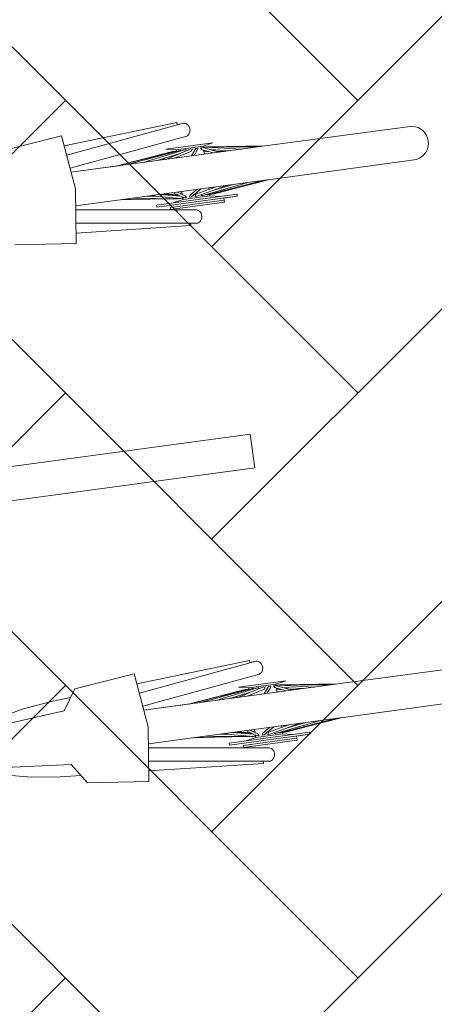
# Model space of a CAD drawing. Header units: metres. Extents: x 737835 to 905050, y 6570742 to 6590316.
# Tile 180 of 256: x 738019.867 to 738020.479, y 6590134.119 to 6590135.57. Entities that reach past the tile are written whole.
import ezdxf

# ---------------------------------------------------------------- set-up
doc = ezdxf.new("R2010")
doc.units = ezdxf.units.M
doc.header["$LTSCALE"] = 0.5
doc.layers.add('AS_jalgrattad', color=252, linetype='Continuous')
doc.layers.add('AS_mõõdud', color=7, linetype='Continuous', lineweight=0)
doc.layers.add('AS_sillutiskivi RG', color=9, linetype='Continuous', lineweight=0)
doc.styles.add('Style-Arial Narrow', font='ARIALN.TTF')
doc.dimstyles.new('ISO-25', dxfattribs={"dimtxt": 2.5, "dimasz": 2.5, "dimexe": 1.25, "dimexo": 0.625, "dimtad": 1, "dimdec": 1, "dimtxsty": 'Standard', "dimcen": 2.5, "dimadec": 0, "dimazin": 0, "dimtfac": 1, "dimtdec": 1, "dimtmove": 0, "dimatfit": 3, "dimfxl": 1, "dimarcsym": 0})

# ---------------------------------------------------------------- blocks, each defined once
blk = doc.blocks.new('A$C6b675ec8')
at = {"layer": 'AS_jalgrattad', "linetype": 'Continuous', "lineweight": 20, "ltscale": 100}
for p, q in [((1262.4, 5680.2), (1272.4, 5600.2)), ((1266, 5650.9), (1441, 5674.5)), ((1268.5, 5631.1), (1445.1, 5655)), ((1422.5, 5635.2), (1336.4, 5625.2)), ((1426.4, 5635.2), (1337.7, 5625.2)), ((1432, 5635.2), (1351.2, 5625.2)), ((1439.4, 5635.2), (1376.4, 5625.2)), ((1430, 5630.5), (1396.6, 5625.2)), ((1447.7, 5635.2), (1410.1, 5625.2)), ((1482.2, 5640.2), (1412.2, 5640.2)), ((1412.2, 5640.2), (1427.2, 5637.2)), ((1421.2, 5635.2), (1414, 5634.2)), ((1421.2, 5635.2), (1425.9, 5635.2)), ((1421.2, 5635.2), (1421.2, 5635.1)), ((1422.5, 5635.2), (1422.6, 5634.8)), ((1449.4, 5632.2), (1423, 5625.2)), ((1423.3, 5634.9), (1423.4, 5635.2)), ((1425.8, 5635.1), (1425.9, 5635.2)), ((1426.4, 5635.2), (1426.7, 5635.2)), ((1426.7, 5635.2), (1426.8, 5634.6)), ((1427.2, 5634.9), (1426.8, 5634.8)), ((1467.2, 5637.2), (1427.2, 5637.2)), ((1427.2, 5637.2), (1427.2, 5634.6)), ((1427.2, 5630.1), (1427.2, 5629.8)), ((1432, 5635.2), (1433.5, 5635.2)), ((1433.5, 5635.2), (1433.3, 5634.2)), ((1439.4, 5635.2), (1441.8, 5635.2)), ((1441.8, 5635.2), (1441.3, 5633.5)), ((1447.7, 5635.2), (1450.9, 5635.2)), ((1456, 5635.2), (1448.2, 5625.2)), ((1450.9, 5635.2), (1449.4, 5632.2)), ((1457.8, 5632.2), (1452.3, 5625.2)), ((1456, 5635.2), (1459.5, 5635.2)), ((1459.5, 5635.2), (1457.8, 5632.2)), ((1463.2, 5635.2), (1466.5, 5635.2)), ((1464.8, 5632.2), (1463.2, 5635.2)), ((1464.8, 5632.2), (1481, 5625.2)), ((1466.5, 5635.2), (1489.6, 5625.2)), ((1482.2, 5640.2), (1467.2, 5637.2)), ((1467.2, 5637.2), (1467.2, 5634.9)), ((1467.2, 5631.2), (1467.2, 5625.2)), ((1467.2, 5630.1), (1471.3, 5629.4)), ((1467.6, 5635.2), (1467.9, 5635.2)), ((1467.6, 5635.2), (1467.6, 5634.8)), ((1467.8, 5634.7), (1467.9, 5635.2)), ((1467.9, 5635.2), (1468.5, 5635.1)), ((1468.5, 5635.2), (1473.2, 5635.2)), ((1468.9, 5634.2), (1468.5, 5635.2)), ((1471.3, 5635.2), (1522.4, 5625.2)), ((1473.2, 5635.2), (1546.2, 5625.2)), ((1476.5, 5630.9), (1505.6, 5625.2)), ((1478.3, 5630.1), (1484.2, 5629.4)), ((1480.3, 5634.2), (1558, 5625.2)), ((1558, 5625.2), (1269.3, 5625.2)), ((1409.4, 5627.2), (1404.7, 5625.2)), ((1423, 5629.4), (1418.6, 5627.5)), ((1427.2, 5626.3), (1427.2, 5625.2)), ((1467.2, 5629.8), (1475.8, 5627.5)), ((1467.2, 5626.3), (1471.3, 5625.2)), ((1484.9, 5627.2), (1497.7, 5625.2)), ((1520.8, 5625.5), (1523.1, 5625.2)), ((1272.4, 5600.2), (1262.4, 5520.2)), ((1558, 5575.2), (1269.3, 5575.2)), ((1366.5, 5571.8), (1336.3, 5575.2)), ((1419.1, 5565.5), (1338.1, 5575.2)), ((1421.4, 5565.2), (1353.1, 5575.2)), ((1388, 5573.3), (1374.8, 5575.2)), ((1424, 5565.2), (1379.4, 5575.2)), ((1387.2, 5573.5), (1384.8, 5573.8)), ((1424.3, 5568.5), (1394.4, 5575.2)), ((1420.6, 5570.9), (1400.9, 5573.8)), ((1420.2, 5570.9), (1401.1, 5575.2)), ((1429.4, 5565.2), (1413.9, 5575.2)), ((1431.1, 5568.2), (1420.3, 5575.2)), ((1427.2, 5572.7), (1422.5, 5573.8)), ((1427.2, 5575.2), (1427.2, 5570.8)), ((1438.6, 5568.2), (1449.4, 5575.2)), ((1440.3, 5565.2), (1455.8, 5575.2)), ((1447.1, 5568.2), (1478.3, 5575.2)), ((1448.7, 5565.2), (1493.3, 5575.2)), ((1456.9, 5565.2), (1525.2, 5575.2)), ((1463.9, 5565.2), (1547.7, 5575.2)), ((1467.2, 5575.2), (1467.2, 5572.7)), ((1468.9, 5565.2), (1558, 5575.2)), ((1471.8, 5573.8), (1474.1, 5575.2)), ((1472.5, 5565.2), (1527.9, 5571.8)), ((1474.2, 5570.9), (1503.4, 5575.2)), ((1493.4, 5573.8), (1500, 5575.2)), ((1268.5, 5569.3), (1445.1, 5545.4)), ((1387.2, 5560.2), (1507.2, 5560.2)), ((1387.2, 5560.2), (1387.2, 5557.2)), ((1427.2, 5563.2), (1412.2, 5560.2)), ((1423.3, 5569.2), (1419.2, 5569.7)), ((1423.6, 5565.2), (1421.4, 5565.2)), ((1423.6, 5565.3), (1423.6, 5565.2)), ((1427, 5565.2), (1424, 5565.2)), ((1426, 5567.4), (1427, 5565.2)), ((1427.2, 5565.6), (1426.8, 5565.7)), ((1427.2, 5566.6), (1427.2, 5563.2)), ((1467.2, 5563.2), (1427.2, 5563.2)), ((1432.8, 5565.2), (1429.4, 5565.2)), ((1431.1, 5568.2), (1432.8, 5565.2)), ((1436.9, 5565.2), (1438.6, 5568.2)), ((1440.3, 5565.2), (1436.9, 5565.2)), ((1445.7, 5565.2), (1447.1, 5568.2)), ((1448.7, 5565.2), (1445.7, 5565.2)), ((1454.7, 5565.2), (1455.1, 5566.7)), ((1456.9, 5565.2), (1454.7, 5565.2)), ((1462.8, 5565.2), (1462.8, 5566.1)), ((1463.9, 5565.2), (1462.8, 5565.2)), ((1467.2, 5565.6), (1467.2, 5563.2)), ((1467.2, 5563.2), (1482.2, 5560.2)), ((1467.6, 5565.7), (1467.4, 5565.2)), ((1470.4, 5565.2), (1467.4, 5565.2)), ((1468.9, 5565.2), (1468.9, 5565.8)), ((1470.4, 5565.2), (1470.3, 5565.4)), ((1470.4, 5565.2), (1470.8, 5565.3)), ((1470.8, 5565.4), (1470.8, 5565.2)), ((1473, 5565.2), (1470.8, 5565.2)), ((1471.3, 5565.5), (1471.3, 5565.2)), ((1472.5, 5565.2), (1472.4, 5565.6)), ((1473, 5565.2), (1475.2, 5565.5)), ((1473, 5565.2), (1473, 5565.3)), ((1507.2, 5560.2), (1507.2, 5557.2)), ((1266, 5549.6), (1441, 5525.9)), ((1387.2, 5557.2), (1507.2, 5557.2)), ((1407.2, 5554.2), (1487.2, 5554.2)), ((1407.2, 5554.2), (1407.2, 5551.2)), ((1262.4, 4880.2), (1272.4, 4800.2)), ((1152.4, 4840.2), (1172.4, 4870.2)), ((1266, 4850.9), (1441, 4874.5)), ((1268.5, 4831.1), (1445.1, 4855)), ((1042.4, 4830.2), (1152.4, 4840.2)), ((1422.5, 4835.2), (1336.4, 4825.2)), ((1426.4, 4835.2), (1337.7, 4825.2)), ((1432, 4835.2), (1351.2, 4825.2)), ((1439.4, 4835.2), (1376.4, 4825.2)), ((1447.7, 4835.2), (1410.1, 4825.2)), ((1482.2, 4840.2), (1412.2, 4840.2)), ((1412.2, 4840.2), (1427.2, 4837.2)), ((1421.2, 4835.2), (1414, 4834.2)), ((1421.2, 4835.2), (1425.9, 4835.2)), ((1421.2, 4835.2), (1421.2, 4835.1)), ((1422.5, 4835.2), (1422.6, 4834.8)), ((1449.4, 4832.2), (1423, 4825.2)), ((1423.3, 4834.9), (1423.4, 4835.2)), ((1425.8, 4835.1), (1425.9, 4835.2)), ((1426.4, 4835.2), (1426.7, 4835.2)), ((1426.7, 4835.2), (1426.8, 4834.6)), ((1427.2, 4834.9), (1426.8, 4834.8)), ((1467.2, 4837.2), (1427.2, 4837.2)), ((1427.2, 4837.2), (1427.2, 4834.6)), ((1432, 4835.2), (1433.5, 4835.2)), ((1433.5, 4835.2), (1433.3, 4834.2)), ((1439.4, 4835.2), (1441.8, 4835.2)), ((1441.8, 4835.2), (1441.3, 4833.5)), ((1447.7, 4835.2), (1450.9, 4835.2)), ((1456, 4835.2), (1448.2, 4825.2)), ((1450.9, 4835.2), (1449.4, 4832.2)), ((1457.8, 4832.2), (1452.3, 4825.2)), ((1456, 4835.2), (1459.5, 4835.2)), ((1459.5, 4835.2), (1457.8, 4832.2)), ((1463.2, 4835.2), (1466.5, 4835.2)), ((1464.8, 4832.2), (1463.2, 4835.2)), ((1464.8, 4832.2), (1481, 4825.2)), ((1466.5, 4835.2), (1489.6, 4825.2)), ((1482.2, 4840.2), (1467.2, 4837.2)), ((1467.2, 4837.2), (1467.2, 4834.9)), ((1467.6, 4835.2), (1467.9, 4835.2)), ((1467.6, 4835.2), (1467.6, 4834.8)), ((1467.8, 4834.7), (1467.9, 4835.2)), ((1467.9, 4835.2), (1468.5, 4835.1)), ((1468.5, 4835.2), (1473.2, 4835.2)), ((1468.9, 4834.2), (1468.5, 4835.2)), ((1471.3, 4835.2), (1522.4, 4825.2)), ((1473.2, 4835.2), (1546.2, 4825.2)), ((1480.3, 4834.2), (1558, 4825.2)), ((1558, 4825.2), (1269.3, 4825.2)), ((1430, 4830.5), (1396.6, 4825.2)), ((1409.4, 4827.2), (1404.7, 4825.2)), ((1423, 4829.4), (1418.6, 4827.5)), ((1427.2, 4830.1), (1427.2, 4829.8)), ((1427.2, 4826.3), (1427.2, 4825.2)), ((1467.2, 4831.2), (1467.2, 4825.2)), ((1467.2, 4830.1), (1471.3, 4829.4)), ((1467.2, 4829.8), (1475.8, 4827.5)), ((1467.2, 4826.3), (1471.3, 4825.2)), ((1476.5, 4830.9), (1505.6, 4825.2)), ((1478.3, 4830.1), (1484.2, 4829.4)), ((1484.9, 4827.2), (1497.7, 4825.2)), ((1520.8, 4825.5), (1523.1, 4825.2)), ((1272.4, 4800.2), (1262.4, 4720.2)), ((1558, 4775.2), (1269.3, 4775.2)), ((1366.5, 4771.8), (1336.3, 4775.2)), ((1419.1, 4765.5), (1338.1, 4775.2)), ((1421.4, 4765.2), (1353.1, 4775.2)), ((1388, 4773.3), (1374.8, 4775.2)), ((1424, 4765.2), (1379.4, 4775.2)), ((1387.2, 4773.5), (1384.8, 4773.8)), ((1424.3, 4768.5), (1394.4, 4775.2)), ((1420.6, 4770.9), (1400.9, 4773.8)), ((1420.2, 4770.9), (1401.1, 4775.2)), ((1429.4, 4765.2), (1413.9, 4775.2)), ((1431.1, 4768.2), (1420.3, 4775.2)), ((1427.2, 4772.7), (1422.5, 4773.8)), ((1427.2, 4775.2), (1427.2, 4770.8)), ((1438.6, 4768.2), (1449.4, 4775.2)), ((1440.3, 4765.2), (1455.8, 4775.2)), ((1447.1, 4768.2), (1478.3, 4775.2)), ((1448.7, 4765.2), (1493.3, 4775.2)), ((1456.9, 4765.2), (1525.2, 4775.2)), ((1463.9, 4765.2), (1547.7, 4775.2)), ((1467.2, 4775.2), (1467.2, 4772.7)), ((1468.9, 4765.2), (1558, 4775.2)), ((1471.8, 4773.8), (1474.1, 4775.2)), ((1474.2, 4770.9), (1503.4, 4775.2)), ((1493.4, 4773.8), (1500, 4775.2)), ((1152.4, 4760.2), (1042.4, 4770.2)), ((1172.4, 4730.2), (1152.4, 4760.2)), ((1268.5, 4769.3), (1445.1, 4745.4)), ((1387.2, 4760.2), (1507.2, 4760.2)), ((1387.2, 4760.2), (1387.2, 4757.2)), ((1427.2, 4763.2), (1412.2, 4760.2)), ((1423.3, 4769.2), (1419.2, 4769.7)), ((1423.6, 4765.2), (1421.4, 4765.2)), ((1423.6, 4765.3), (1423.6, 4765.2)), ((1427, 4765.2), (1424, 4765.2)), ((1426, 4767.4), (1427, 4765.2)), ((1427.2, 4765.6), (1426.8, 4765.7)), ((1427.2, 4766.6), (1427.2, 4763.2)), ((1467.2, 4763.2), (1427.2, 4763.2)), ((1432.8, 4765.2), (1429.4, 4765.2)), ((1431.1, 4768.2), (1432.8, 4765.2)), ((1436.9, 4765.2), (1438.6, 4768.2)), ((1440.3, 4765.2), (1436.9, 4765.2)), ((1445.7, 4765.2), (1447.1, 4768.2)), ((1448.7, 4765.2), (1445.7, 4765.2)), ((1454.7, 4765.2), (1455.1, 4766.7)), ((1456.9, 4765.2), (1454.7, 4765.2)), ((1462.8, 4765.2), (1462.8, 4766.1)), ((1463.9, 4765.2), (1462.8, 4765.2)), ((1467.2, 4765.6), (1467.2, 4763.2)), ((1467.2, 4763.2), (1482.2, 4760.2)), ((1467.6, 4765.7), (1467.4, 4765.2)), ((1470.4, 4765.2), (1467.4, 4765.2)), ((1468.9, 4765.2), (1468.9, 4765.8)), ((1470.4, 4765.2), (1470.3, 4765.4)), ((1470.4, 4765.2), (1470.8, 4765.3)), ((1470.8, 4765.4), (1470.8, 4765.2)), ((1473, 4765.2), (1470.8, 4765.2)), ((1471.3, 4765.5), (1471.3, 4765.2)), ((1472.5, 4765.2), (1472.4, 4765.6)), ((1472.5, 4765.2), (1527.9, 4771.8)), ((1473, 4765.2), (1475.2, 4765.5)), ((1473, 4765.2), (1473, 4765.3)), ((1507.2, 4760.2), (1507.2, 4757.2)), ((1266, 4749.6), (1441, 4725.9)), ((1387.2, 4757.2), (1507.2, 4757.2)), ((1407.2, 4754.2), (1487.2, 4754.2)), ((1407.2, 4754.2), (1407.2, 4751.2))]:
    blk.add_line(p, q, dxfattribs=at)
at = {"layer": 'AS_jalgrattad', "linetype": 'Continuous', "lineweight": 20, "ltscale": 100, "flags": 128}
for points in [[(1172.4, 5670.2), (1262.4, 5680.2), (1264.3, 5665), (1433.4, 5676.9), (1433.6, 5673.6), (1442.4, 5674.7), (1445.3, 5674.2), (1447.9, 5672.6), (1449.9, 5670), (1451, 5667), (1451.3, 5663.8), (1450.7, 5660.6), (1448.8, 5657.3), (1446.4, 5655.5), (1445.1, 5655), (1268.5, 5631.1), (1269.3, 5625.2), (1337.7, 5625.2), (1421.2, 5635.2), (1426.7, 5635.2), (1426.8, 5634.8), (1427.2, 5634.9), (1427.2, 5637.2), (1412.2, 5640.2), (1482.2, 5640.2), (1467.2, 5637.2), (1467.2, 5634.9), (1467.6, 5634.8), (1467.6, 5635.2), (1473.2, 5635.2), (1558, 5625.2), (1776.8, 5624.8, -0.8358), (1776.4, 5575.6), (1555.5, 5575.2), (1473, 5565.2), (1467.4, 5565.2), (1467.6, 5565.7), (1467.2, 5565.6), (1467.2, 5563.2), (1482.2, 5560.2), (1507.2, 5560.2), (1507.2, 5557.2), (1487.2, 5557.2), (1487.2, 5551.2), (1407.2, 5551.2), (1407.1, 5550.6), (1445.1, 5545.4), (1446.8, 5544.7), (1448.3, 5543.7), (1449.3, 5542.5), (1450.2, 5541.2), (1450.8, 5539.7), (1451.2, 5538), (1451.3, 5536.3), (1451.2, 5534.6), (1450.9, 5532.9), (1450.3, 5531.3), (1449.9, 5530.5), (1448.5, 5528.5), (1447.3, 5527.4), (1445.8, 5526.5), (1444.2, 5525.9), (1442.4, 5525.7), (1433.6, 5526.9), (1433.4, 5523.6), (1264.3, 5535.4), (1262.4, 5520.2), (1172.4, 5530.2)], [(1022.5, 4835.4), (1091.5, 4850.7), (1134.1, 4855.9), (1164.3, 4858), (1172.4, 4870.2), (1262.4, 4880.2), (1264.3, 4865), (1433.4, 4876.9), (1433.6, 4873.6), (1442.4, 4874.7), (1445.3, 4874.2), (1447.9, 4872.6), (1449.9, 4870), (1451, 4867), (1451.3, 4863.8), (1450.7, 4860.6), (1448.8, 4857.3), (1446.4, 4855.5), (1445.1, 4855), (1268.5, 4831.1), (1269.3, 4825.2), (1337.7, 4825.2), (1421.2, 4835.2), (1426.7, 4835.2), (1426.8, 4834.8), (1427.2, 4834.9), (1427.2, 4837.2), (1412.2, 4840.2), (1482.2, 4840.2), (1467.2, 4837.2), (1467.2, 4834.9), (1467.6, 4834.8), (1467.6, 4835.2), (1473.2, 4835.2), (1558, 4825.2), (1776.8, 4824.8, -0.8358)]]:
    blk.add_lwpolyline(points, format="xyb", dxfattribs=at)
blk.add_lwpolyline([(1776.4, 4775.6), (1555.5, 4775.2), (1473, 4765.2), (1467.4, 4765.2), (1467.6, 4765.7), (1467.2, 4765.6), (1467.2, 4763.2), (1482.2, 4760.2), (1507.2, 4760.2), (1507.2, 4757.2), (1487.2, 4757.2), (1487.2, 4751.2), (1407.2, 4751.2), (1407.1, 4750.6), (1445.1, 4745.4), (1446.8, 4744.7), (1448.3, 4743.7), (1449.3, 4742.5), (1450.2, 4741.2), (1450.8, 4739.7), (1451.2, 4738), (1451.3, 4736.3), (1451.2, 4734.6), (1450.9, 4732.9), (1450.3, 4731.3), (1449.9, 4730.5), (1448.5, 4728.5), (1447.3, 4727.4), (1445.8, 4726.5), (1444.2, 4725.9), (1442.4, 4725.7), (1433.6, 4726.9), (1433.4, 4723.6), (1264.3, 4735.4), (1262.4, 4720.2), (1172.4, 4730.2), (1164.3, 4742.4), (1134.1, 4744.5), (1091.5, 4749.7), (1022.5, 4765)], dxfattribs=at)
blk = doc.blocks.new('*D84')
at = {"layer": 'AS_mõõdud', "color": 0, "lineweight": -2, "transparency": 16777216}
for p, q in [((738003.5864, 6590244.8915), (738005.5275, 6590245.154)), ((738004.6437, 6590244.2272), (738022.8644, 6590109.487)), ((738022.0215, 6590108.5657), (738023.9626, 6590108.8282))]:
    blk.add_line(p, q, dxfattribs=at)
at = {"layer": 'AS_mõõdud', "color": 0, "transparency": 16777216}
for points in [[(738004.7758, 6590244.245), (738004.5116, 6590244.2093), (738004.5365, 6590245.02)], [(738022.9965, 6590109.5048), (738022.7323, 6590109.4691), (738022.9716, 6590108.6942)]]:
    blk.add_solid(points, dxfattribs=at)
at = {"layer": 'Defpoints', "color": 0, "transparency": 16777216}
for p in [(738003.2891, 6590244.8513), (738022.9716, 6590108.6942), (738021.7242, 6590108.5255)]:
    blk.add_point(p, dxfattribs=at)
at = {"layer": 'AS_mõõdud', "color": 0, "transparency": 16777216, "insert": (738014.4882, 6590176.9564), "char_height": 1, "attachment_point": 5, "rotation": 277.7013, "style": 'Style-Arial Narrow'}
blk.add_mtext('{\\fArial Narrow|b0|i0|c186|p39;pikkus }137,6m', dxfattribs=at)

msp = doc.modelspace()

# ---------------------------------------------------------------- hatches: boundary and pattern name
at = {"layer": 'AS_sillutiskivi RG'}
h = msp.add_hatch(dxfattribs=at)
h.set_pattern_fill('AR-HBONE', color=256, scale=0.003)
edge = h.paths.add_edge_path()
edge.add_line((737983.4831, 6590103.3519), (737979.074, 6590135.9556))
edge.add_line((737979.074, 6590135.9556), (737979.0869, 6590135.9573))
edge.add_line((737979.0869, 6590135.9573), (737977.7842, 6590145.5906))
edge.add_line((737977.7842, 6590145.5906), (737983.7885, 6590146.4026))
edge.add_line((737983.7885, 6590146.4026), (737980.9769, 6590167.179))
edge.add_line((737980.9769, 6590167.179), (737978.9903, 6590166.9411))
edge.add_line((737978.9903, 6590166.9411), (737980.2469, 6590157.6495))
edge.add_arc((737977.2676, 6590157.2476), 3.0062, -31.36, 7.6818, ccw=False)
edge.add_line((737979.8347, 6590155.6832), (737976.8189, 6590150.4909))
edge.add_arc((737975.5218, 6590151.2442), 1.5, 187.7015, 329.851, ccw=False)
edge.add_line((737974.0353, 6590151.0432), (737972.7645, 6590160.4403))
edge.add_arc((737975.7375, 6590160.8423), 3, 149.5332, 187.7015, ccw=False)
edge.add_line((737973.1517, 6590162.3635), (737976.1705, 6590167.4952))
edge.add_arc((737977.4787, 6590166.7004), 1.5307, 9.0476, 148.7195, ccw=False)
edge.add_line((737978.9903, 6590166.9411), (737980.9769, 6590167.179))
edge.add_line((737980.9769, 6590167.179), (737979.0776, 6590181.2231))
edge.add_line((737979.0776, 6590181.2231), (737976.4692, 6590180.88))
edge.add_arc((737961.7924, 6590184.6366), 15.15, 329.53325, 345.64327, ccw=False)
edge.add_line((737974.8505, 6590176.955), (737968.8776, 6590166.797))
edge.add_line((737968.8776, 6590166.797), (737971.5396, 6590147.1121))
edge.add_arc((737968.5667, 6590146.7101), 3, -30.149, 7.7015, ccw=False)
edge.add_line((737971.1608, 6590145.2033), (737965.9949, 6590136.3091))
edge.add_line((737965.9949, 6590136.3091), (737966.6562, 6590131.4747))
edge.add_line((737966.6562, 6590131.4747), (737973.9909, 6590124.2812))
edge.add_arc((737971.8903, 6590122.1394), 3, 7.7059, 45.5564, ccw=False)
edge.add_line((737974.8632, 6590122.5417), (737975.8293, 6590115.3976))
edge.add_arc((737969.8834, 6590114.5935), 6, -30.46675, 7.7015, ccw=False)
edge.add_line((737975.055, 6590111.5513), (737970.4519, 6590103.7279))
edge.add_line((737970.4519, 6590103.7279), (737963.3687, 6590102.7698))
edge.add_line((737963.3687, 6590102.7698), (737963.4853, 6590101.9036))
edge.add_line((737963.4853, 6590101.9036), (737964.26, 6590096.15))
edge.add_line((737964.26, 6590096.15), (737968.0449, 6590096.6769))
edge.add_line((737968.0449, 6590096.6769), (738030.6108, 6590105.3769))
edge.add_line((738030.6108, 6590105.3769), (738029.7403, 6590111.6835))
edge.add_arc((738027.7647, 6590111.4207), 1.993, -82.4541, 7.5781, ccw=False)
edge.add_line((738028.0265, 6590109.445), (738027.6517, 6590109.3943))
edge.add_line((738027.6517, 6590109.3943), (738021.7249, 6590108.5239))
edge.add_line((738021.7249, 6590108.5239), (737983.4831, 6590103.3519))
edge = h.paths.add_edge_path(flags=16)
edge.add_arc((737977.2594, 6590103.7308), 2.25, 0, 360)
h = msp.add_hatch(dxfattribs=at)
h.set_pattern_fill('AR-HBONE', color=256, scale=0.003)
edge = h.paths.add_edge_path()
edge.add_line((738017.2914, 6590141.2937), (738023.7939, 6590142.173))
edge.add_arc((738023.526, 6590144.155), 2, 277.6998, 366.5438)
edge.add_line((738025.5129, 6590144.3829), (738026.4036, 6590137.468))
edge.add_arc((738024.4201, 6590137.2122), 2, 7.3479, 97.6998)
edge.add_line((738024.1521, 6590139.1942), (738023.6314, 6590139.1238))
edge.add_arc((738023.8994, 6590137.1418), 2, 97.6998, 187.7015)
edge.add_line((738021.9174, 6590136.8738), (738025.4017, 6590111.1082))
edge.add_arc((738027.3837, 6590111.3763), 2, 187.7015, 277.7015)
edge.add_line((738027.6517, 6590109.3943), (738021.7251, 6590108.5229))
edge.add_line((738021.7251, 6590108.5229), (738017.6954, 6590138.3207))
edge.add_line((738017.6954, 6590138.3207), (738017.2914, 6590141.2937))
edge = h.paths.add_edge_path(flags=16)
edge.add_line((738017.9469, 6590140.3682), (738024.1521, 6590139.1942))
edge.add_line((738024.1521, 6590139.1942), (738025.2427, 6590139.3107))

# ---------------------------------------------------------------- linework, layer by layer
at = {"layer": 'AS_jalgrattad', "color": 7, "linetype": 'Continuous', "lineweight": 20, "ltscale": 100}
msp.add_lwpolyline([(738019.2162, 6590134.8247), (738019.2229, 6590134.7751), (738020.2139, 6590134.9092), (738020.2072, 6590134.9587), (738019.2162, 6590134.8247)], dxfattribs=at)

# ---------------------------------------------------------------- block references
at = {"layer": 'AS_jalgrattad', "xscale": 0.001, "yscale": 0.001, "zscale": 0.001, "rotation": 7.701504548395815}
msp.add_blockref('A$C6b675ec8', (738019.4394, 6590129.6004), dxfattribs=at)

# ---------------------------------------------------------------- dimensions: what is measured, and where the dimension line sits
at = {"layer": 'AS_mõõdud'}
dim = msp.add_aligned_dim(p1=(738003.2891, 6590244.8513), p2=(738021.7242, 6590108.5255), distance=1.2588, text='{\\fArial Narrow|b0|i0|c186|p39;pikkus }<>m', dimstyle='ISO-25', override={"dimtxt": 1, "dimasz": 0.8, "dimexe": 1, "dimexo": 0.3, "dimgap": 0.1, "dimtxsty": 'Style-Arial Narrow', "dimtmove": 1}, dxfattribs=at)
dim.commit()
dim.dimension.update_dxf_attribs({"geometry": '*D84', "text_midpoint": (738014.4882, 6590176.9564)})

doc.saveas('drawing.dxf')
